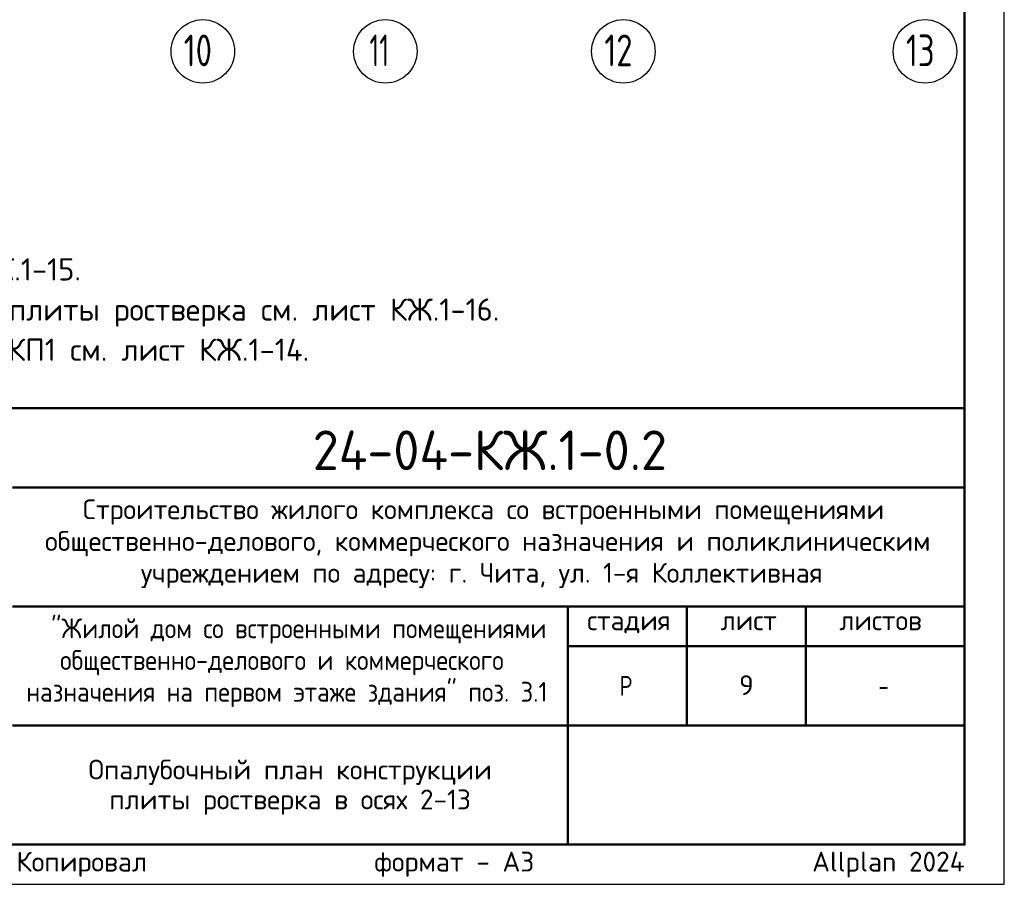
# Model space of a CAD drawing. Header units: millimetres. Extents: x 0 to 42000, y 0 to 29700.
# Tile 3 of 4: x 29593 to 42000, y 0 to 10896. Entities that reach past the tile are written whole.
import ezdxf

# ---------------------------------------------------------------- set-up
doc = ezdxf.new("R2010")
doc.units = ezdxf.units.MM
doc.linetypes.add('______5', pattern=[1100, 800, -100, 100, -100])
doc.layers.add('Standard', color=7, linetype='Continuous', lineweight=25)
doc.layers.add('Надписи', color=7, linetype='Continuous', lineweight=25)
doc.layers.add('Оси', color=7, linetype='______5', true_color=0x656565)
doc.styles.add('ISOCPEUR', font='txt')

msp = doc.modelspace()

# ---------------------------------------------------------------- linework, layer by layer
at = {"layer": 'Standard', "color": 7, "linetype": 'Continuous', "lineweight": 50, "transparency": 33554687}
for p, q in [((23000, 6000), (41500, 6000)), ((29500, 5000), (41500, 5000)), ((29500, 3500), (41500, 3500)), ((36500, 2000), (36500, 3500)), ((38000, 2000), (38000, 3500)), ((39500, 2000), (39500, 3500)), ((36500, 3000), (41500, 3000)), ((29500, 2000), (41500, 2000)), ((36500, 500), (36500, 2000)), ((36500, 500), (36500, 2000))]:
    msp.add_line(p, q, dxfattribs=at)
at = {"layer": 'Standard', "color": 7, "linetype": 'Continuous', "lineweight": 25, "transparency": 33554687}
for p, q in [((41500, 500), (41500, 6000)), ((23000, 500), (41500, 500)), ((23000, 500), (41500, 500)), ((23000, 500), (41500, 500))]:
    msp.add_line(p, q, dxfattribs=at)
msp.add_lwpolyline([(0, 0), (42000, 0), (42000, 29700), (0, 29700), (0, 0)], close=True, dxfattribs=at)
at = {"layer": 'Standard', "color": 7, "linetype": 'Continuous', "lineweight": 50, "transparency": 33554687}
msp.add_lwpolyline([(2000, 29200), (41500, 29200), (41500, 500), (2000, 500), (2000, 29200)], close=True, dxfattribs=at)
at = {"layer": 'Standard', "color": 7, "linetype": 'Continuous', "lineweight": 13, "transparency": 33554687}
for points in [[(41500, 29200), (2000, 29200), (2000, 6000), (41500, 6000), (41500, 29200)], [(41500, 500), (23000, 500), (23000, 6000), (41500, 6000), (41500, 500)]]:
    msp.add_lwpolyline(points, dxfattribs=at)
at = {"layer": 'Standard', "color": 7, "linetype": 'Continuous', "lineweight": 25, "transparency": 33554687}
msp.add_lwpolyline([(41500, 6000), (23000, 6000), (23000, 500), (41500, 500), (41500, 6000)], dxfattribs=at)
at = {"layer": 'Оси', "color": 7, "linetype": 'Continuous', "lineweight": 25, "transparency": 33554687}
for centre in [(31900, 10496), (34200, 10496), (37200, 10496), (41000, 10496)]:
    msp.add_circle(centre, 400, dxfattribs=at)

# ---------------------------------------------------------------- texts
at = {"layer": 'Standard', "color": 7, "linetype": 'Continuous', "lineweight": 13, "transparency": 33554687, "insert": (23000, 8395), "char_height": 280, "width": 12772.9, "attachment_point": 1, "line_spacing_factor": 1.084337}
msp.add_mtext('\\A1;{\\fISOCPEUR|i0|b0;\\H279.999995;\\W1.000000;\\C7;1. Общие указания см. листы КЖ.1-1.}\\P{\\fISOCPEUR|i0|b0;\\H279.999995;\\W1.000000;\\C7;2. Сечения 1-1, 2-2, б-б см. лист КЖ.1-15.}\\P{\\fISOCPEUR|i0|b0;\\H279.999995;\\W1.000000;\\C7;3. Схему расположения выпусков из плиты ростверка см. лист КЖ.1-16.}\\P{\\fISOCPEUR|i0|b0;\\H279.999995;\\W1.000000;\\C7;4. Схему поддерживающих каркасов КП1 см. лист КЖ.1-14.}\\P', dxfattribs=at)
at = {"layer": 'Standard', "color": 7, "linetype": 'Continuous', "lineweight": 50, "transparency": 33554687, "insert": (33285, 5218), "char_height": 500, "width": 4936.77, "attachment_point": 7, "style": 'ISOCPEUR'}
msp.add_mtext('\\W0.96;24-04-КЖ.1-0.2', dxfattribs=at)
at = {"layer": 'Standard', "color": 7, "linetype": 'Continuous', "lineweight": 25, "transparency": 33554687, "char_height": 250, "attachment_point": 7, "style": 'ISOCPEUR'}
for s, insert, width in [('\\W0.99;Строительство жилого комплекса со встроенными помещениями', (30388, 4533), 10343.94), ('\\W0.99;общественно-делового, коммерческого назначения и поликлиническим', (29912, 4133), 11292.27), ('\\W0.99;учреждением по адресу: г. Чита, ул. 1-я Коллективная', (31119, 3733), 8881.18), ('\\W0.90;"Жилой дом со встроенными помещениями', (29989, 3033), 6132.51), ('\\W0.99;стадия    лист     листов', (36743, 3162), 4372.59), ('\\W0.90;общественно-делового и коммерческого', (30102, 2633), 5904.55), ('\\W0.90;назначения на первом этаже здания" поз. 3.1', (29676, 2233), 6756.08), ('\\W0.80;Р', (37150, 2375), 299.86), ('\\W0.78;-', (40412, 2375), 272.01)]:
    msp.add_mtext(s, dxfattribs=dict(at, insert=insert, width=width))
at = {"layer": 'Standard', "color": 7, "linetype": 'Continuous', "lineweight": 25, "transparency": 33554687, "insert": (33000, 1571), "char_height": 250, "width": 5091.88, "attachment_point": 2, "line_spacing_factor": 0.903614}
msp.add_mtext('\\A1;{\\fISOCPEUR|i0|b0;\\H250.000000;\\W1.000000;\\C7;Опалубочный план конструкции}\\P{\\fISOCPEUR|i0|b0;\\H250.000000;\\W1.000000;\\C7;плиты ростверка в осях 2-13}\\P', dxfattribs=at)
at = {"layer": 'Standard', "color": 8, "linetype": 'Continuous', "lineweight": 13, "transparency": 33554687, "insert": (41500, 248), "char_height": 250, "width": 11749.46, "attachment_point": 6, "style": 'ISOCPEUR'}
msp.add_mtext('\\A1;{\\fISOCPEUR|i0|b0;\\H250.000000;\\W1.000000;\\C8;Копировал                  формат - А3                      Allplan 2024}\\P', dxfattribs=at)
at = {"layer": 'Надписи', "color": 7, "linetype": 'Continuous', "lineweight": 13, "transparency": 33554687, "insert": (38750, 2510), "char_height": 250, "width": 272.22, "attachment_point": 5, "style": 'ISOCPEUR'}
msp.add_mtext('\\A1;{\\fISOCPEUR|i0|b0;\\H250.000000;\\W1.000000;\\C7;9}\\P', dxfattribs=at)
at = {"layer": 'Оси', "color": 7, "linetype": 'Continuous', "lineweight": 35, "transparency": 33554687, "char_height": 400, "attachment_point": 7, "style": 'ISOCPEUR'}
for s, insert, width in [('\\W0.75;10', (31660, 10309), 629.7), ('\\W0.62;11', (34000, 10309), 525), ('\\W0.75;12', (36960, 10309), 629.7), ('\\W0.75;13', (40760, 10309), 629.7)]:
    msp.add_mtext(s, dxfattribs=dict(at, insert=insert, width=width))

doc.saveas('drawing.dxf')
